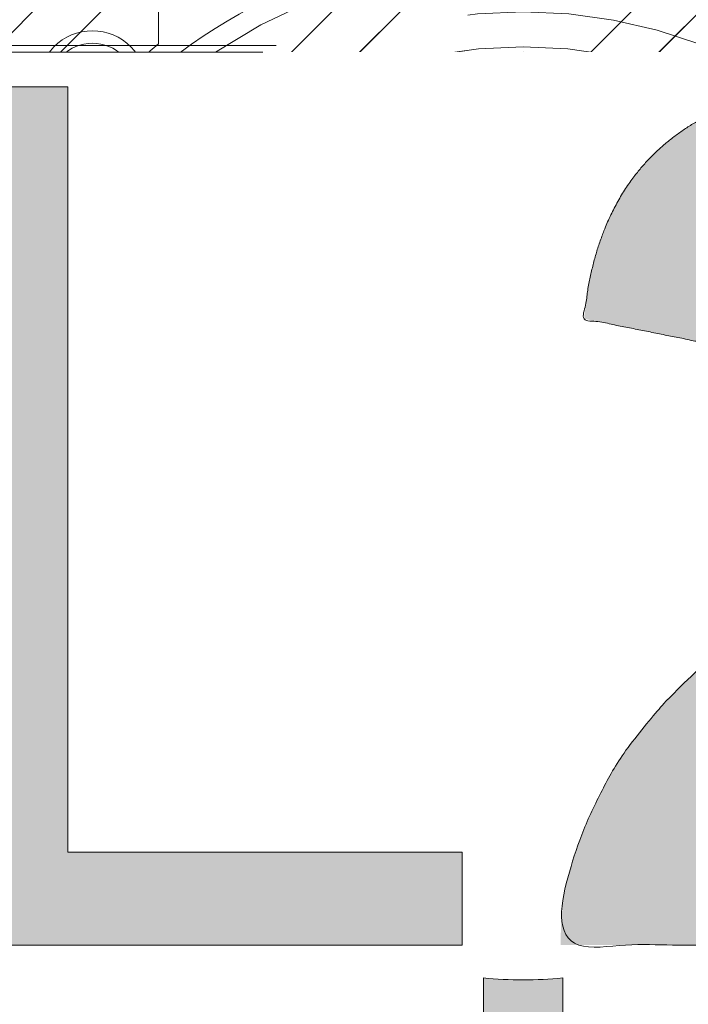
# Model space of a CAD drawing. Header units: inches. Extents: x -416 to -272, y -73 to 47.
# Tile 148 of 206: x -282.28 to -280.3, y -23.25 to -20.33. Entities that reach past the tile are written whole.
import ezdxf

# ---------------------------------------------------------------- set-up
doc = ezdxf.new("R2010")
doc.units = ezdxf.units.IN
doc.header["$LTSCALE"] = 32
doc.header["$MEASUREMENT"] = 0
doc.header["$PDMODE"] = 1
doc.header["$PDSIZE"] = -2
doc.linetypes.add('Dash Style-1', pattern=[0.083328, 0.041656, -0.041672])
for name, color, linetype, lineweight in [('Black', 7, 'Continuous', 18), ('DashLine', 7, 'Continuous', 13), ('DashLineFill', 7, 'Dash Style-1', 13), ('Drawing', 7, 'Continuous', 18), ('Leg_Locator', 7, 'Continuous', 13), ('Metal-DeskStructure', 7, 'Continuous', 13), ('None', 7, 'Continuous', 18), ('SolidLine', 7, 'Continuous', 15), ('Wood_1-H', 7, 'Continuous', 13)]:
    doc.layers.add(name, color=color, linetype=linetype, lineweight=lineweight)
doc.layers.add('Metal-Leg', color=7, linetype='Continuous', lineweight=18, true_color=0x4c4c4c)
pattern_1 = [(45, (0, 0), (-1.613, 1.9357), []), (45, (-1.0608, 1.0608), (-0.472346, 0.41676), [])]

# ---------------------------------------------------------------- blocks, each defined once
blk = doc.blocks.new('1BRPFY-Leg_Plate (2D)')
at = {"layer": 'DashLineFill', "linetype": 'Continuous', "lineweight": 13}
h = blk.add_hatch(dxfattribs=at)
h.set_pattern_fill('Steel', color=253, style=0, pattern_type=2)
h.set_pattern_definition(pattern_1)
edge = h.paths.add_edge_path()
edge.add_arc((-1.7047, 1.7047), 0.126, 90, 180, ccw=False)
edge.add_line((-1.7047, 1.8307), (1.7047, 1.8307))
edge.add_arc((1.7047, 1.7047), 0.126, 0, 90, ccw=False)
edge.add_line((1.8307, 1.7047), (1.8307, -1.7047))
edge.add_arc((1.7047, -1.7047), 0.126, -90, 0, ccw=False)
edge.add_line((1.7047, -1.8307), (-1.7047, -1.8307))
edge.add_arc((-1.7047, -1.7047), 0.126, 180, 270, ccw=False)
edge.add_line((-1.8307, -1.7047), (-1.8307, 1.7047))
at = {"layer": 'SolidLine', "flags": 128}
for points in [[(-1.2795, 1.4409), (-1.2637, 1.4402), (-1.248, 1.4378), (-1.2327, 1.434), (-1.2178, 1.4287), (-1.2034, 1.4219), (-1.1898, 1.4137), (-1.1771, 1.4043), (-1.1654, 1.3937), (-1.1548, 1.3819), (-1.1453, 1.3692), (-1.1372, 1.3556), (-1.1304, 1.3413), (-1.1251, 1.3264), (-1.1212, 1.311), (-1.1189, 1.2953), (-1.1181, 1.2795), (-1.1189, 1.2637), (-1.1212, 1.248), (-1.1251, 1.2327), (-1.1304, 1.2178), (-1.1372, 1.2034), (-1.1453, 1.1898), (-1.1548, 1.1771), (-1.1654, 1.1654), (-1.1771, 1.1548), (-1.1898, 1.1453), (-1.2034, 1.1372), (-1.2178, 1.1304), (-1.2327, 1.1251), (-1.248, 1.1212), (-1.2637, 1.1189), (-1.2795, 1.1181), (-1.2953, 1.1189), (-1.311, 1.1212), (-1.3264, 1.1251), (-1.3413, 1.1304), (-1.3556, 1.1372), (-1.3692, 1.1453), (-1.3819, 1.1548), (-1.3937, 1.1654), (-1.4043, 1.1771), (-1.4137, 1.1898), (-1.4219, 1.2034), (-1.4287, 1.2178), (-1.434, 1.2327), (-1.4378, 1.248), (-1.4402, 1.2637), (-1.4409, 1.2795), (-1.4402, 1.2953), (-1.4378, 1.311), (-1.434, 1.3264), (-1.4287, 1.3413), (-1.4219, 1.3556), (-1.4137, 1.3692), (-1.4043, 1.3819), (-1.3937, 1.3937), (-1.3819, 1.4043), (-1.3692, 1.4137), (-1.3556, 1.4219), (-1.3413, 1.4287), (-1.3264, 1.434), (-1.311, 1.4378), (-1.2953, 1.4402)], [(-0.7087, 0.9154), (-0.6884, 0.9144), (-0.6683, 0.9114), (-0.6487, 0.9065), (-0.6296, 0.8996), (-0.6112, 0.8909), (-0.5938, 0.8805), (-0.5775, 0.8684), (-0.5625, 0.8548), (-0.5489, 0.8398), (-0.5368, 0.8235), (-0.5264, 0.8061), (-0.5177, 0.7878), (-0.5109, 0.7687), (-0.5059, 0.749), (-0.503, 0.7289), (-0.502, 0.7087), (-0.503, 0.6884), (-0.5059, 0.6683), (-0.5109, 0.6487), (-0.5177, 0.6296), (-0.5264, 0.6112), (-0.5368, 0.5938), (-0.5489, 0.5775), (-0.5625, 0.5625), (-0.5775, 0.5489), (-0.5938, 0.5368), (-0.6112, 0.5264), (-0.6296, 0.5177), (-0.6487, 0.5109), (-0.6683, 0.5059), (-0.6884, 0.503), (-0.7087, 0.502), (-0.7289, 0.503), (-0.749, 0.5059), (-0.7687, 0.5109), (-0.7878, 0.5177), (-0.8061, 0.5264), (-0.8235, 0.5368), (-0.8398, 0.5489), (-0.8548, 0.5625), (-0.8684, 0.5775), (-0.8805, 0.5938), (-0.8909, 0.6112), (-0.8996, 0.6296), (-0.9065, 0.6487), (-0.9114, 0.6683), (-0.9144, 0.6884), (-0.9154, 0.7087), (-0.9144, 0.7289), (-0.9114, 0.749), (-0.9065, 0.7687), (-0.8996, 0.7878), (-0.8909, 0.8061), (-0.8805, 0.8235), (-0.8684, 0.8398), (-0.8548, 0.8548), (-0.8398, 0.8684), (-0.8235, 0.8805), (-0.8061, 0.8909), (-0.7878, 0.8996), (-0.7687, 0.9065), (-0.749, 0.9114), (-0.7289, 0.9144)], [(-0.7087, -0.502), (-0.6884, -0.503), (-0.6683, -0.5059), (-0.6487, -0.5109), (-0.6296, -0.5177), (-0.6112, -0.5264), (-0.5938, -0.5368), (-0.5775, -0.5489), (-0.5625, -0.5625), (-0.5489, -0.5775), (-0.5368, -0.5938), (-0.5264, -0.6112), (-0.5177, -0.6296), (-0.5109, -0.6487), (-0.5059, -0.6683), (-0.503, -0.6884), (-0.502, -0.7087), (-0.503, -0.7289), (-0.5059, -0.749), (-0.5109, -0.7687), (-0.5177, -0.7878), (-0.5264, -0.8061), (-0.5368, -0.8235), (-0.5489, -0.8398), (-0.5625, -0.8548), (-0.5775, -0.8684), (-0.5938, -0.8805), (-0.6112, -0.8909), (-0.6296, -0.8996), (-0.6487, -0.9065), (-0.6683, -0.9114), (-0.6884, -0.9144), (-0.7087, -0.9154), (-0.7289, -0.9144), (-0.749, -0.9114), (-0.7687, -0.9065), (-0.7878, -0.8996), (-0.8061, -0.8909), (-0.8235, -0.8805), (-0.8398, -0.8684), (-0.8548, -0.8548), (-0.8684, -0.8398), (-0.8805, -0.8235), (-0.8909, -0.8061), (-0.8996, -0.7878), (-0.9065, -0.7687), (-0.9114, -0.749), (-0.9144, -0.7289), (-0.9154, -0.7087), (-0.9144, -0.6884), (-0.9114, -0.6683), (-0.9065, -0.6487), (-0.8996, -0.6296), (-0.8909, -0.6112), (-0.8805, -0.5938), (-0.8684, -0.5775), (-0.8548, -0.5625), (-0.8398, -0.5489), (-0.8235, -0.5368), (-0.8061, -0.5264), (-0.7878, -0.5177), (-0.7687, -0.5109), (-0.749, -0.5059), (-0.7289, -0.503)], [(-1.2795, -1.1181), (-1.2637, -1.1189), (-1.248, -1.1212), (-1.2327, -1.1251), (-1.2178, -1.1304), (-1.2034, -1.1372), (-1.1898, -1.1453), (-1.1771, -1.1548), (-1.1654, -1.1654), (-1.1548, -1.1771), (-1.1453, -1.1898), (-1.1372, -1.2034), (-1.1304, -1.2178), (-1.1251, -1.2327), (-1.1212, -1.248), (-1.1189, -1.2637), (-1.1181, -1.2795), (-1.1189, -1.2953), (-1.1212, -1.311), (-1.1251, -1.3264), (-1.1304, -1.3413), (-1.1372, -1.3556), (-1.1453, -1.3692), (-1.1548, -1.3819), (-1.1654, -1.3937), (-1.1771, -1.4043), (-1.1898, -1.4137), (-1.2034, -1.4219), (-1.2178, -1.4287), (-1.2327, -1.434), (-1.248, -1.4378), (-1.2637, -1.4402), (-1.2795, -1.4409), (-1.2953, -1.4402), (-1.311, -1.4378), (-1.3264, -1.434), (-1.3413, -1.4287), (-1.3556, -1.4219), (-1.3692, -1.4137), (-1.3819, -1.4043), (-1.3937, -1.3937), (-1.4043, -1.3819), (-1.4137, -1.3692), (-1.4219, -1.3556), (-1.4287, -1.3413), (-1.434, -1.3264), (-1.4378, -1.311), (-1.4402, -1.2953), (-1.4409, -1.2795), (-1.4402, -1.2637), (-1.4378, -1.248), (-1.434, -1.2327), (-1.4287, -1.2178), (-1.4219, -1.2034), (-1.4137, -1.1898), (-1.4043, -1.1771), (-1.3937, -1.1654), (-1.3819, -1.1548), (-1.3692, -1.1453), (-1.3556, -1.1372), (-1.3413, -1.1304), (-1.3264, -1.1251), (-1.311, -1.1212), (-1.2953, -1.1189)]]:
    blk.add_lwpolyline(points, close=True, dxfattribs=at)
at = {"layer": 'SolidLine', "linetype": 'Continuous', "lineweight": 5}
blk.add_point((0, 0), dxfattribs=at)
blk = doc.blocks.new('1BRPX8-Util_Bkt_Lg-F (2D)')
at = {"layer": 'DashLineFill', "linetype": 'Continuous', "lineweight": 13}
h = blk.add_hatch(dxfattribs=at)
h.set_pattern_fill('Steel', color=253, style=0, pattern_type=2)
h.set_pattern_definition(pattern_1)
edge = h.paths.add_edge_path()
edge.add_line((-4.4685, 7.5394), (-2.4213, 7.5394))
edge.add_line((-2.4213, 7.5394), (-2.4213, 7.9173))
edge.add_arc((-2.3031, 7.9173), 0.1181, 90, 180, ccw=False)
edge.add_line((-2.3031, 8.0354), (2.3031, 8.0354))
edge.add_arc((2.3031, 7.9173), 0.1181, 0, 90, ccw=False)
edge.add_line((2.4213, 7.9173), (2.4213, 7.5394))
edge.add_line((2.4213, 7.5394), (4.4685, 7.5394))
edge.add_line((4.4685, 7.5394), (4.4685, 7.4055))
edge.add_line((4.4685, 7.4055), (3.1299, 7.4055))
edge.add_line((3.1299, 7.4055), (3.1299, -2.0118))
edge.add_line((3.1299, -2.0118), (4.4685, -2.0118))
edge.add_line((4.4685, -2.0118), (4.4685, -2.1457))
edge.add_line((4.4685, -2.1457), (2.4213, -2.1457))
edge.add_line((2.4213, -2.1457), (2.4213, -2.5236))
edge.add_arc((2.3031, -2.5236), 0.1181, 270, 360, ccw=False)
edge.add_line((2.3031, -2.6417), (-2.3031, -2.6417))
edge.add_arc((-2.3031, -2.5236), 0.1181, 180, 270, ccw=False)
edge.add_line((-2.4213, -2.5236), (-2.4213, -2.1457))
edge.add_line((-2.4213, -2.1457), (-4.4685, -2.1457))
edge.add_line((-4.4685, -2.1457), (-4.4685, -2.0118))
edge.add_line((-4.4685, -2.0118), (-3.1299, -2.0118))
edge.add_line((-3.1299, -2.0118), (-3.1299, 7.4055))
edge.add_line((-3.1299, 7.4055), (-4.4685, 7.4055))
edge.add_line((-4.4685, 7.4055), (-4.4685, 7.5394))
at = {"layer": 'SolidLine', "flags": 128}
for points in [[(-1.2795, 1.4041), (-1.2669, 1.4035), (-1.2545, 1.4016), (-1.2422, 1.3986), (-1.2304, 1.3943), (-1.219, 1.3889), (-1.2081, 1.3824), (-1.198, 1.3749), (-1.1887, 1.3665), (-1.1802, 1.3571), (-1.1727, 1.347), (-1.1662, 1.3362), (-1.1608, 1.3248), (-1.1566, 1.3129), (-1.1535, 1.3007), (-1.1516, 1.2882), (-1.151, 1.2756), (-1.1516, 1.263), (-1.1535, 1.2505), (-1.1566, 1.2383), (-1.1608, 1.2264), (-1.1662, 1.215), (-1.1727, 1.2042), (-1.1802, 1.1941), (-1.1887, 1.1847), (-1.198, 1.1763), (-1.2081, 1.1687), (-1.219, 1.1623), (-1.2304, 1.1569), (-1.2422, 1.1526), (-1.2545, 1.1496), (-1.2669, 1.1477), (-1.2795, 1.1471), (-1.2921, 1.1477), (-1.3046, 1.1496), (-1.3168, 1.1526), (-1.3287, 1.1569), (-1.3401, 1.1623), (-1.3509, 1.1687), (-1.361, 1.1763), (-1.3704, 1.1847), (-1.3789, 1.1941), (-1.3864, 1.2042), (-1.3929, 1.215), (-1.3982, 1.2264), (-1.4025, 1.2383), (-1.4056, 1.2505), (-1.4074, 1.263), (-1.408, 1.2756), (-1.4074, 1.2882), (-1.4056, 1.3007), (-1.4025, 1.3129), (-1.3982, 1.3248), (-1.3929, 1.3362), (-1.3864, 1.347), (-1.3789, 1.3571), (-1.3704, 1.3665), (-1.361, 1.3749), (-1.3509, 1.3824), (-1.3401, 1.3889), (-1.3287, 1.3943), (-1.3168, 1.3986), (-1.3046, 1.4016), (-1.2921, 1.4035)], [(-0.7087, 1.1575), (-0.6643, 1.1553), (-0.6203, 1.1488), (-0.5772, 1.138), (-0.5354, 1.123), (-0.4952, 1.104), (-0.4571, 1.0812), (-0.4214, 1.0547), (-0.3885, 1.0249), (-0.3587, 0.9919), (-0.3322, 0.9563), (-0.3094, 0.9182), (-0.2904, 0.878), (-0.2754, 0.8362), (-0.2646, 0.7931), (-0.2581, 0.7491), (-0.2559, 0.7047), (-0.2581, 0.6603), (-0.2646, 0.6164), (-0.2754, 0.5733), (-0.2904, 0.5315), (-0.3094, 0.4913), (-0.3322, 0.4532), (-0.3587, 0.4175), (-0.3885, 0.3846), (-0.4214, 0.3547), (-0.4571, 0.3283), (-0.4952, 0.3054), (-0.5354, 0.2864), (-0.5772, 0.2715), (-0.6203, 0.2607), (-0.6643, 0.2541), (-0.7087, 0.252), (-0.753, 0.2541), (-0.797, 0.2607), (-0.8401, 0.2715), (-0.8819, 0.2864), (-0.9221, 0.3054), (-0.9602, 0.3283), (-0.9959, 0.3547), (-1.0288, 0.3846), (-1.0586, 0.4175), (-1.0851, 0.4532), (-1.108, 0.4913), (-1.127, 0.5315), (-1.1419, 0.5733), (-1.1527, 0.6164), (-1.1592, 0.6603), (-1.1614, 0.7047), (-1.1592, 0.7491), (-1.1527, 0.7931), (-1.1419, 0.8362), (-1.127, 0.878), (-1.108, 0.9182), (-1.0851, 0.9563), (-1.0586, 0.9919), (-1.0288, 1.0249), (-0.9959, 1.0547), (-0.9602, 1.0812), (-0.9221, 1.104), (-0.8819, 1.123), (-0.8401, 1.138), (-0.797, 1.1488), (-0.753, 1.1553)], [(-0.7087, -0.2598), (-0.6643, -0.262), (-0.6203, -0.2685), (-0.5772, -0.2793), (-0.5354, -0.2943), (-0.4952, -0.3133), (-0.4571, -0.3361), (-0.4214, -0.3626), (-0.3885, -0.3925), (-0.3587, -0.4254), (-0.3322, -0.4611), (-0.3094, -0.4992), (-0.2904, -0.5393), (-0.2754, -0.5812), (-0.2646, -0.6243), (-0.2581, -0.6682), (-0.2559, -0.7126), (-0.2581, -0.757), (-0.2646, -0.8009), (-0.2754, -0.844), (-0.2904, -0.8859), (-0.3094, -0.926), (-0.3322, -0.9641), (-0.3587, -0.9998), (-0.3885, -1.0327), (-0.4214, -1.0626), (-0.4571, -1.0891), (-0.4952, -1.1119), (-0.5354, -1.1309), (-0.5772, -1.1459), (-0.6203, -1.1567), (-0.6643, -1.1632), (-0.7087, -1.1654), (-0.753, -1.1632), (-0.797, -1.1567), (-0.8401, -1.1459), (-0.8819, -1.1309), (-0.9221, -1.1119), (-0.9602, -1.0891), (-0.9959, -1.0626), (-1.0288, -1.0327), (-1.0586, -0.9998), (-1.0851, -0.9641), (-1.108, -0.926), (-1.127, -0.8859), (-1.1419, -0.844), (-1.1527, -0.8009), (-1.1592, -0.757), (-1.1614, -0.7126), (-1.1592, -0.6682), (-1.1527, -0.6243), (-1.1419, -0.5812), (-1.127, -0.5393), (-1.108, -0.4992), (-1.0851, -0.4611), (-1.0586, -0.4254), (-1.0288, -0.3925), (-0.9959, -0.3626), (-0.9602, -0.3361), (-0.9221, -0.3133), (-0.8819, -0.2943), (-0.8401, -0.2793), (-0.797, -0.2685), (-0.753, -0.262)], [(-1.2795, -1.155), (-1.2669, -1.1556), (-1.2545, -1.1574), (-1.2422, -1.1605), (-1.2304, -1.1647), (-1.219, -1.1701), (-1.2081, -1.1766), (-1.198, -1.1841), (-1.1887, -1.1926), (-1.1802, -1.2019), (-1.1727, -1.2121), (-1.1662, -1.2229), (-1.1608, -1.2343), (-1.1566, -1.2462), (-1.1535, -1.2584), (-1.1516, -1.2709), (-1.151, -1.2835), (-1.1516, -1.2961), (-1.1535, -1.3085), (-1.1566, -1.3208), (-1.1608, -1.3326), (-1.1662, -1.344), (-1.1727, -1.3549), (-1.1802, -1.365), (-1.1887, -1.3743), (-1.198, -1.3828), (-1.2081, -1.3903), (-1.219, -1.3968), (-1.2304, -1.4022), (-1.2422, -1.4064), (-1.2545, -1.4095), (-1.2669, -1.4113), (-1.2795, -1.412), (-1.2921, -1.4113), (-1.3046, -1.4095), (-1.3168, -1.4064), (-1.3287, -1.4022), (-1.3401, -1.3968), (-1.3509, -1.3903), (-1.361, -1.3828), (-1.3704, -1.3743), (-1.3789, -1.365), (-1.3864, -1.3549), (-1.3929, -1.344), (-1.3982, -1.3326), (-1.4025, -1.3208), (-1.4056, -1.3085), (-1.4074, -1.2961), (-1.408, -1.2835), (-1.4074, -1.2709), (-1.4056, -1.2584), (-1.4025, -1.2462), (-1.3982, -1.2343), (-1.3929, -1.2229), (-1.3864, -1.2121), (-1.3789, -1.2019), (-1.3704, -1.1926), (-1.361, -1.1841), (-1.3509, -1.1766), (-1.3401, -1.1701), (-1.3287, -1.1647), (-1.3168, -1.1605), (-1.3046, -1.1574), (-1.2921, -1.1556)]]:
    blk.add_lwpolyline(points, close=True, dxfattribs=at)
for points in [[(0.4952, 0.3054), (0.4571, 0.3283), (0.4214, 0.3547), (0.3885, 0.3846), (0.3587, 0.4175), (0.3322, 0.4532), (0.3094, 0.4913), (0.2904, 0.5315), (0.2754, 0.5733), (0.2646, 0.6164), (0.2581, 0.6603), (0.2559, 0.7047), (0.2581, 0.7491), (0.2646, 0.7931), (0.2754, 0.8362), (0.2904, 0.878), (0.3094, 0.9182), (0.3322, 0.9563), (0.3587, 0.9919), (0.3885, 1.0249), (0.4214, 1.0547), (0.4571, 1.0812), (0.4952, 1.104)], [(0.4952, -1.1119), (0.4571, -1.0891), (0.4214, -1.0626), (0.3885, -1.0327), (0.3587, -0.9998), (0.3322, -0.9641), (0.3094, -0.926), (0.2904, -0.8859), (0.2754, -0.844), (0.2646, -0.8009), (0.2581, -0.757), (0.2559, -0.7126), (0.2581, -0.6682), (0.2646, -0.6243), (0.2754, -0.5812), (0.2904, -0.5393), (0.3094, -0.4992), (0.3322, -0.4611), (0.3587, -0.4254), (0.3885, -0.3925), (0.4214, -0.3626), (0.4571, -0.3361), (0.4952, -0.3133)]]:
    blk.add_lwpolyline(points, dxfattribs=at)
at = {"layer": 'SolidLine', "linetype": 'Continuous', "lineweight": 5}
blk.add_point((0, 0), dxfattribs=at)
blk = doc.blocks.new('Slate-LegBrace (2D)')
at = {"layer": 'DashLineFill', "linetype": 'Continuous', "lineweight": 13}
h = blk.add_hatch(dxfattribs=at)
h.set_pattern_fill('Steel', color=253, style=0, pattern_type=2)
h.set_pattern_definition(pattern_1)
edge = h.paths.add_edge_path()
edge.add_line((-2.1996, 0.1352), (-1.3748, 0.1352))
edge.add_arc((0, 0.0136), 1.3801, 5.0546, 174.9454, ccw=False)
edge.add_line((1.3748, 0.1352), (2.1997, 0.1352))
edge.add_arc((0.0001, 0.0171), 2.2028, 3.0731, 176.9269)
h = blk.add_hatch(dxfattribs=at)
h.set_pattern_fill('Steel', color=253, style=0, pattern_type=2)
h.set_pattern_definition(pattern_1)
edge = h.paths.add_edge_path()
edge.add_line((-2.1917, 0.2375), (-1.4637, 0.2375))
edge.add_arc((0.0001, 0.017), 1.4803, 8.5653, 171.4347, ccw=False)
edge.add_line((1.4639, 0.2375), (2.1918, 0.2375))
edge.add_line((2.1918, 0.2375), (2.1997, 0.1352))
edge.add_line((2.1997, 0.1352), (1.3748, 0.1352))
edge.add_arc((0, 0.0136), 1.3801, 5.0546, 174.9454)
edge.add_line((-1.3748, 0.1352), (-2.1996, 0.1352))
edge.add_line((-2.1996, 0.1352), (-2.1917, 0.2375))
h = blk.add_hatch(dxfattribs=at)
h.set_pattern_fill('Steel', color=253, style=0, pattern_type=2)
h.set_pattern_definition(pattern_1)
h.paths.add_polyline_path([(-2.1863, -0.2676), (-2.1863, -0.2375), (-1.992, -0.2375), (-1.992, -0.0258), (-1.9883, -0.0258), (-1.9883, 0.7034), (-1.9292, 0.7625), (-1.7348, 0.7625), (-1.6758, 0.7034), (-1.6758, -0.0258), (-1.672, -0.0258), (-1.672, -0.2375), (-1.4777, -0.2375), (-1.4777, -0.2676)])
h = blk.add_hatch(dxfattribs=at)
h.set_pattern_fill('Steel', color=253, style=0, pattern_type=2)
h.set_pattern_definition(pattern_1)
h.paths.add_polyline_path([(-2.1771, 0.2375), (-2.1771, 0.2775), (-2.1212, 0.2775), (-2.1212, 0.5188), (-1.5428, 0.5188), (-1.5428, 0.2775), (-1.4869, 0.2775), (-1.4869, 0.2375)])
h = blk.add_hatch(dxfattribs=at)
h.set_pattern_fill('Steel', color=253, style=0, pattern_type=2)
h.set_pattern_definition(pattern_1)
edge = h.paths.add_edge_path()
edge.add_line((-2.1996, -0.1352), (-1.3748, -0.1352))
edge.add_arc((0, -0.0136), 1.3801, 185.0546, 354.9454)
edge.add_line((1.3748, -0.1352), (2.1997, -0.1352))
edge.add_arc((0.0001, -0.0171), 2.2028, 183.0731, 356.9269, ccw=False)
h = blk.add_hatch(dxfattribs=at)
h.set_pattern_fill('Steel', color=253, style=0, pattern_type=2)
h.set_pattern_definition(pattern_1)
edge = h.paths.add_edge_path()
edge.add_line((2.1917, -0.2375), (1.4637, -0.2375))
edge.add_arc((-0.0001, -0.017), 1.4803, 188.5653, 351.4347, ccw=False)
edge.add_line((-1.4639, -0.2375), (-2.1918, -0.2375))
edge.add_line((-2.1918, -0.2375), (-2.1997, -0.1352))
edge.add_line((-2.1997, -0.1352), (-1.3748, -0.1352))
edge.add_arc((0, -0.0136), 1.3801, 185.0546, 354.9454)
edge.add_line((1.3748, -0.1352), (2.1996, -0.1352))
edge.add_line((2.1996, -0.1352), (2.1917, -0.2375))
at = {"layer": 'DashLine', "linetype": 'Continuous', "lineweight": 5}
blk.add_point((0, 0), dxfattribs=at)
at = {"layer": 'DashLineFill', "flags": 128}
for points in [[(-2.1996, 0.1352), (-1.3748, 0.1352, -0.915455), (1.3748, 0.1352), (2.1997, 0.1352, 0.947752)], [(-2.1917, 0.2375), (-1.4637, 0.2375, -0.860663), (1.4639, 0.2375), (2.1918, 0.2375), (2.1997, 0.1352), (1.3748, 0.1352, 0.915455), (-1.3748, 0.1352), (-2.1996, 0.1352)], [(2.1917, -0.2375), (1.4637, -0.2375, -0.860663), (-1.4639, -0.2375), (-2.1918, -0.2375), (-2.1997, -0.1352), (-1.3748, -0.1352, 0.915455), (1.3748, -0.1352), (2.1996, -0.1352)], [(-2.1996, -0.1352), (-1.3748, -0.1352, 0.915455), (1.3748, -0.1352), (2.1997, -0.1352, -0.947752)]]:
    blk.add_lwpolyline(points, format="xyb", close=True, dxfattribs=at)
for points in [[(-2.1863, -0.2676), (-2.1863, -0.2375), (-1.992, -0.2375), (-1.992, -0.0258), (-1.9883, -0.0258), (-1.9883, 0.7034), (-1.9292, 0.7625), (-1.7348, 0.7625), (-1.6758, 0.7034), (-1.6758, -0.0258), (-1.672, -0.0258), (-1.672, -0.2375), (-1.4777, -0.2375), (-1.4777, -0.2676)], [(-2.1771, 0.2375), (-2.1771, 0.2775), (-2.1212, 0.2775), (-2.1212, 0.5188), (-1.5428, 0.5188), (-1.5428, 0.2775), (-1.4869, 0.2775), (-1.4869, 0.2375)]]:
    blk.add_lwpolyline(points, close=True, dxfattribs=at)
blk = doc.blocks.new('TLLegSleeve (2D)')
at = {"layer": 'DashLineFill', "linetype": 'Continuous', "lineweight": 13}
h = blk.add_hatch(dxfattribs=at)
h.set_pattern_fill('Steel', color=253, style=0, pattern_type=2)
h.set_pattern_definition(pattern_1)
edge = h.paths.add_edge_path()
edge.add_line((1.0827, 1.4023), (1.0827, 2.9134))
edge.add_arc((0, 2.9134), 1.0827, 0, 180)
edge.add_line((-1.0827, 2.9134), (-1.0827, 1.4023))
edge.add_arc((0, 0), 1.7717, 127.6699, 412.3301)
edge.add_line((1.0827, 1.4023), (1.0827, 1.4023))
edge = h.paths.add_edge_path()
edge.add_arc((0, 2.9134), 0.748, 0, 180, ccw=False)
edge.add_arc((0, 2.9134), 0.748, 180, 360, ccw=False)
edge = h.paths.add_edge_path()
edge.add_arc((0, 0), 1.437, 0, 180, ccw=False)
edge.add_arc((0, 0), 1.437, 180, 360, ccw=False)
at = {"layer": 'DashLine', "color": 8, "flags": 128}
for points in [[(-0.7795, -1.4583), (-0.9187, -1.3749), (-1.049, -1.2782), (-1.1692, -1.1692), (-1.2782, -1.049), (-1.3749, -0.9187), (-1.4583, -0.7795), (-1.5277, -0.6328)], [(-1.5277, 0.6328), (-1.4583, 0.7795), (-1.3749, 0.9187), (-1.2782, 1.049), (-1.1692, 1.1692), (-1.049, 1.2782), (-0.9187, 1.3749), (-0.7795, 1.4583), (-0.6328, 1.5277)]]:
    blk.add_lwpolyline(points, dxfattribs=at)
at = {"layer": 'DashLineFill', "flags": 128}
for points in [[(1.0827, 1.4023), (1.0827, 2.9134, 1), (-1.0827, 2.9134), (-1.0827, 1.4023, 2.931619), (1.0827, 1.4023)], [(-1.437, 0, -1), (1.437, 0, -1)]]:
    blk.add_lwpolyline(points, format="xyb", close=True, dxfattribs=at)
at = {"layer": 'DashLineFill', "linetype": 'Continuous', "lineweight": 5}
blk.add_point((0, 0), dxfattribs=at)
blk = doc.blocks.new('Group-47')
at = {"layer": 'SolidLine', "flags": 128}
blk.add_lwpolyline([(61.2795, -8.3071, -0.414214), (62.9921, -6.5945, -0.414214), (64.7047, -8.3071, -0.414214), (62.9921, -10.0197, -0.414214)], format="xyb", close=True, dxfattribs=at)
at = {"layer": 'Wood_1-H', "color": 7}
for name in ['1BRPX8-Util_Bkt_Lg-F (2D)', 'TLLegSleeve (2D)', 'Slate-LegBrace (2D)', '1BRPFY-Leg_Plate (2D)']:
    blk.add_blockref(name, (62.9921, -8.3071), dxfattribs=at)
blk = doc.blocks.new('Group-48')
at = {"layer": 'Metal-DeskStructure', "color": 7}
blk.add_open_spline([(-0.563, -0.4031), (-0.563, -0.4084), (-0.567, -0.4164), (-0.5762, -0.4217), (-0.5934, -0.4243), (-0.6185, -0.4243), (-0.6344, -0.4203), (-0.6437, -0.4164), (-0.6476, -0.4071), (-0.6476, -0.2009), (-0.6476, 0), (-0.8593, 0), (-1.0709, 0), (-1.0709, -0.2009), (-1.0709, -0.4071), (-1.0748, -0.4164), (-1.0841, -0.4203), (-1.1013, -0.4243), (-1.1251, -0.4243), (-1.1423, -0.4217), (-1.1515, -0.4164), (-1.1555, -0.4084), (-1.1555, 0), (-1.1555, 0.4084), (-1.1515, 0.4164), (-1.1423, 0.4217), (-1.1251, 0.4243), (-1.1013, 0.4243), (-1.0841, 0.4217), (-1.0748, 0.4164), (-1.0709, 0.4097), (-1.0709, 0.2446), (-1.0709, 0.0849), (-0.8593, 0.0849), (-0.6476, 0.0849), (-0.6476, 0.2446), (-0.6476, 0.4097), (-0.6437, 0.4164), (-0.6344, 0.4217), (-0.6185, 0.4243), (-0.5934, 0.4243), (-0.5762, 0.4217), (-0.567, 0.4164), (-0.563, 0.4084), (-0.563, 0), (-0.563, -0.4031)], degree=2, knots=[0, 0, 0, 0.0023, 0.004599, 0.006899, 0.009198, 0.011753, 0.014308, 0.016863, 0.019418, 0.116187, 0.116187, 0.218123, 0.218123, 0.314892, 0.317447, 0.320002, 0.322557, 0.325112, 0.327667, 0.330222, 0.332777, 0.335332, 0.52951, 0.532065, 0.53462, 0.537175, 0.53973, 0.542285, 0.54484, 0.547395, 0.54995, 0.626918, 0.626918, 0.728853, 0.728853, 0.805822, 0.808377, 0.810932, 0.813487, 0.816042, 0.818342, 0.820641, 0.822941, 0.82524, 1, 1, 1], dxfattribs=at)
blk = doc.blocks.new('Group-49')
at = {"layer": 'Metal-DeskStructure', "color": 7, "flags": 128}
blk.add_lwpolyline([(0.8051, 0.3242), (0.657, -0.1001), (0.9546, -0.1001)], close=True, dxfattribs=at)
at = {"layer": 'Metal-DeskStructure', "color": 7}
blk.add_open_spline([(1.1741, -0.3918), (1.1847, -0.421), (1.1688, -0.4369), (1.145, -0.4396), (1.104, -0.4396), (1.0789, -0.4369), (1.067, -0.4329), (1.0604, -0.4237), (1.0577, -0.417), (1.0214, -0.301), (0.985, -0.185), (0.8071, -0.185), (0.6292, -0.185), (0.5942, -0.2997), (0.5591, -0.4144), (0.5565, -0.421), (0.5499, -0.4303), (0.5379, -0.4369), (0.5141, -0.4396), (0.4771, -0.4396), (0.452, -0.4356), (0.4427, -0.425), (0.4427, -0.4051), (0.448, -0.3905), (0.5915, 0.0007), (0.735, 0.3918), (0.7377, 0.3971), (0.7469, 0.4038), (0.7628, 0.4077), (0.7892, 0.4091), (0.8302, 0.4091), (0.858, 0.4077), (0.8752, 0.4038), (0.8845, 0.3971), (0.8871, 0.3918), (1.0306, 0), (1.1741, -0.3918)], degree=2, knots=[0, 0, 0, 0.015953, 0.02393, 0.031906, 0.039384, 0.046862, 0.054341, 0.061819, 0.061819, 0.189198, 0.189198, 0.375552, 0.375552, 0.501195, 0.501195, 0.508673, 0.516151, 0.523629, 0.531107, 0.538585, 0.546064, 0.553543, 0.561021, 0.561021, 0.761848, 0.761848, 0.764705, 0.767562, 0.770419, 0.773275, 0.776323, 0.77937, 0.782417, 0.785464, 0.785464, 1, 1, 1], dxfattribs=at)
blk = doc.blocks.new('TL14_lower_leg (2D)')
at = {"layer": 'DashLine', "flags": 128}
blk.add_lwpolyline([(0.5273, -1.2731), (0.4, -1.3186), (0.2688, -1.3515), (0.1351, -1.3713), (0, -1.378), (-0.1351, -1.3713), (-0.2688, -1.3515), (-0.4, -1.3186), (-0.5273, -1.2731), (-0.6496, -1.2152), (-0.7655, -1.1457), (-0.8742, -1.0652), (-0.9744, -0.9744), (-1.0652, -0.8742), (-1.1457, -0.7655), (-1.2152, -0.6496), (-1.2731, -0.5273), (-1.3186, -0.4), (-1.3515, -0.2688), (-1.3713, -0.1351), (-1.378, 0), (-1.3713, 0.1351), (-1.3515, 0.2688), (-1.3186, 0.4), (-1.2731, 0.5273), (-1.2152, 0.6496), (-1.1457, 0.7655), (-1.0652, 0.8742), (-0.9744, 0.9744), (-0.8742, 1.0652), (-0.7655, 1.1457), (-0.6496, 1.2152), (-0.5273, 1.2731), (-0.4, 1.3186), (-0.2688, 1.3515), (-0.1351, 1.3713), (0, 1.378), (0.1351, 1.3713), (0.2688, 1.3515), (0.4, 1.3186), (0.5273, 1.2731)], dxfattribs=at)
for points in [[(-0.7087, 0.8701), (-0.6928, 0.8693), (-0.6772, 0.867), (-0.6618, 0.8631), (-0.6469, 0.8578), (-0.6326, 0.851), (-0.619, 0.8429), (-0.6063, 0.8334), (-0.5945, 0.8228), (-0.5839, 0.8111), (-0.5744, 0.7983), (-0.5663, 0.7848), (-0.5595, 0.7704), (-0.5542, 0.7555), (-0.5503, 0.7402), (-0.548, 0.7245), (-0.5472, 0.7087), (-0.548, 0.6928), (-0.5503, 0.6772), (-0.5542, 0.6618), (-0.5595, 0.6469), (-0.5663, 0.6326), (-0.5744, 0.619), (-0.5839, 0.6063), (-0.5945, 0.5945), (-0.6063, 0.5839), (-0.619, 0.5744), (-0.6326, 0.5663), (-0.6469, 0.5595), (-0.6618, 0.5542), (-0.6772, 0.5503), (-0.6928, 0.548), (-0.7087, 0.5472), (-0.7245, 0.548), (-0.7402, 0.5503), (-0.7555, 0.5542), (-0.7704, 0.5595), (-0.7848, 0.5663), (-0.7983, 0.5744), (-0.8111, 0.5839), (-0.8228, 0.5945), (-0.8334, 0.6063), (-0.8429, 0.619), (-0.851, 0.6326), (-0.8578, 0.6469), (-0.8631, 0.6618), (-0.867, 0.6772), (-0.8693, 0.6928), (-0.8701, 0.7087), (-0.8693, 0.7245), (-0.867, 0.7402), (-0.8631, 0.7555), (-0.8578, 0.7704), (-0.851, 0.7848), (-0.8429, 0.7983), (-0.8334, 0.8111), (-0.8228, 0.8228), (-0.8111, 0.8334), (-0.7983, 0.8429), (-0.7848, 0.851), (-0.7704, 0.8578), (-0.7555, 0.8631), (-0.7402, 0.867), (-0.7245, 0.8693)], [(-0.7087, -0.5472), (-0.6928, -0.548), (-0.6772, -0.5503), (-0.6618, -0.5542), (-0.6469, -0.5595), (-0.6326, -0.5663), (-0.619, -0.5744), (-0.6063, -0.5839), (-0.5945, -0.5945), (-0.5839, -0.6063), (-0.5744, -0.619), (-0.5663, -0.6326), (-0.5595, -0.6469), (-0.5542, -0.6618), (-0.5503, -0.6772), (-0.548, -0.6928), (-0.5472, -0.7087), (-0.548, -0.7245), (-0.5503, -0.7402), (-0.5542, -0.7555), (-0.5595, -0.7704), (-0.5663, -0.7848), (-0.5744, -0.7983), (-0.5839, -0.8111), (-0.5945, -0.8228), (-0.6063, -0.8334), (-0.619, -0.8429), (-0.6326, -0.851), (-0.6469, -0.8578), (-0.6618, -0.8631), (-0.6772, -0.867), (-0.6928, -0.8693), (-0.7087, -0.8701), (-0.7245, -0.8693), (-0.7402, -0.867), (-0.7555, -0.8631), (-0.7704, -0.8578), (-0.7848, -0.851), (-0.7983, -0.8429), (-0.8111, -0.8334), (-0.8228, -0.8228), (-0.8334, -0.8111), (-0.8429, -0.7983), (-0.851, -0.7848), (-0.8578, -0.7704), (-0.8631, -0.7555), (-0.867, -0.7402), (-0.8693, -0.7245), (-0.8701, -0.7087), (-0.8693, -0.6928), (-0.867, -0.6772), (-0.8631, -0.6618), (-0.8578, -0.6469), (-0.851, -0.6326), (-0.8429, -0.619), (-0.8334, -0.6063), (-0.8228, -0.5945), (-0.8111, -0.5839), (-0.7983, -0.5744), (-0.7848, -0.5663), (-0.7704, -0.5595), (-0.7555, -0.5542), (-0.7402, -0.5503), (-0.7245, -0.548)]]:
    blk.add_lwpolyline(points, close=True, dxfattribs=at)
at = {"layer": 'DashLine', "linetype": 'Continuous', "lineweight": 5}
blk.add_point((0, 0), dxfattribs=at)
at = {"layer": 'Metal-DeskStructure', "color": 7}
for name in ['Group-48', 'Group-49']:
    blk.add_blockref(name, (0, 0), dxfattribs=at)
blk = doc.blocks.new('Group-50')
at = {"layer": 'DashLineFill', "linetype": 'Continuous', "lineweight": 13}
h = blk.add_hatch(dxfattribs=at)
h.set_pattern_fill('Steel', color=253, style=0, pattern_type=2)
h.set_pattern_definition(pattern_1)
h.paths.add_polyline_path([(-2.0669, 1.3976), (2.0669, 1.3976), (2.0669, 0.1378), (2.1063, 0.1378), (2.1063, -0.1378), (2.0669, -0.1378), (2.0669, -5.2756), (2.1063, -5.2756), (2.1063, -5.5512), (2.0669, -5.5512), (2.0669, -5.8268), (-2.0669, -5.8268), (-2.0669, -5.5512), (-2.1063, -5.5512), (-2.1063, -5.2756), (-2.0669, -5.2756), (-2.0669, -0.1378), (-2.1063, -0.1378), (-2.1063, 0.1378), (-2.0669, 0.1378)])
at = {"layer": 'DashLineFill', "flags": 128}
blk.add_lwpolyline([(-2.0669, 1.3976), (2.0669, 1.3976), (2.0669, 0.1378), (2.1063, 0.1378), (2.1063, -0.1378), (2.0669, -0.1378), (2.0669, -5.2756), (2.1063, -5.2756), (2.1063, -5.5512), (2.0669, -5.5512), (2.0669, -5.8268), (-2.0669, -5.8268), (-2.0669, -5.5512), (-2.1063, -5.5512), (-2.1063, -5.2756), (-2.0669, -5.2756), (-2.0669, -0.1378), (-2.1063, -0.1378), (-2.1063, 0.1378), (-2.0669, 0.1378)], close=True, dxfattribs=at)
at = {"layer": 'SolidLine', "linetype": 'Continuous', "lineweight": 5}
blk.add_point((0, 0), dxfattribs=at)
blk = doc.blocks.new('TL14_upper_leg (2D)')
at = {"layer": 'DashLine', "flags": 128}
blk.add_lwpolyline([(0.5753, -1.0764), (0.4671, -1.1276), (0.3543, -1.1679), (0.2381, -1.197), (0.1196, -1.2146), (0, -1.2205), (-0.1196, -1.2146), (-0.2381, -1.197), (-0.3543, -1.1679), (-0.4671, -1.1276), (-0.5753, -1.0764), (-0.6781, -1.0148), (-0.7743, -0.9434), (-0.863, -0.863), (-0.9434, -0.7743), (-1.0148, -0.6781), (-1.0764, -0.5753), (-1.1276, -0.4671), (-1.1679, -0.3543), (-1.197, -0.2381), (-1.2146, -0.1196), (-1.2205, 0), (-1.2146, 0.1196), (-1.197, 0.2381), (-1.1679, 0.3543), (-1.1276, 0.4671), (-1.0764, 0.5753), (-1.0148, 0.6781), (-0.9434, 0.7743), (-0.863, 0.863), (-0.7743, 0.9434), (-0.6781, 1.0148), (-0.5753, 1.0764), (-0.4671, 1.1276), (-0.3543, 1.1679), (-0.2381, 1.197), (-0.1196, 1.2146), (0, 1.2205), (0.1196, 1.2146), (0.2381, 1.197), (0.3543, 1.1679), (0.4671, 1.1276), (0.5753, 1.0764)], dxfattribs=at)
at = {"layer": 'Metal-Leg', "linetype": 'Continuous', "lineweight": 5}
blk.add_point((0, 0), dxfattribs=at)
blk.add_point((0, 0), dxfattribs=at)
at = {"layer": 'DashLine', "color": 7}
blk.add_blockref('Group-50', (0, 0), dxfattribs=at)
blk = doc.blocks.new('Group-51')
at = {"layer": 'DashLine'}
for p, q in [((0.0002, -3.5827), (0.0002, -3.3465)), ((-0.1179, -3.7008), (-0.3541, -3.7008)), ((0.1183, -3.7008), (0.3545, -3.7008)), ((0.0002, -3.8189), (0.0002, -4.0551))]:
    blk.add_line(p, q, dxfattribs=at)
at = {"layer": 'DashLine', "flags": 128}
blk.add_lwpolyline([(-0.2557, -3.7008), (-0.2545, -3.6757), (-0.2508, -3.6509), (-0.2447, -3.6265), (-0.2362, -3.6029), (-0.2255, -3.5802), (-0.2126, -3.5586), (-0.1976, -3.5384), (-0.1808, -3.5198), (-0.1621, -3.503), (-0.142, -3.488), (-0.1204, -3.4751), (-0.0977, -3.4644), (-0.0741, -3.4559), (-0.0497, -3.4498), (-0.0249, -3.4461), (0.0002, -3.4449), (0.0253, -3.4461), (0.0501, -3.4498), (0.0745, -3.4559), (0.0981, -3.4644), (0.1208, -3.4751), (0.1424, -3.488), (0.1625, -3.503), (0.1812, -3.5198), (0.198, -3.5384), (0.213, -3.5586), (0.2259, -3.5802), (0.2366, -3.6029), (0.2451, -3.6265), (0.2512, -3.6509), (0.2549, -3.6757), (0.2561, -3.7008), (0.2549, -3.7259), (0.2512, -3.7507), (0.2451, -3.7751), (0.2366, -3.7987), (0.2259, -3.8214), (0.213, -3.843), (0.198, -3.8631), (0.1812, -3.8817), (0.1625, -3.8986), (0.1424, -3.9136), (0.1208, -3.9265), (0.0981, -3.9372), (0.0745, -3.9457), (0.0501, -3.9518), (0.0253, -3.9555), (0.0002, -3.9567), (-0.0249, -3.9555), (-0.0497, -3.9518), (-0.0741, -3.9457), (-0.0977, -3.9372), (-0.1204, -3.9265), (-0.142, -3.9136), (-0.1621, -3.8986), (-0.1808, -3.8817), (-0.1976, -3.8631), (-0.2126, -3.843), (-0.2255, -3.8214), (-0.2362, -3.7987), (-0.2447, -3.7751), (-0.2508, -3.7507), (-0.2545, -3.7259)], close=True, dxfattribs=at)
blk = doc.blocks.new('1BRPT9-Bracket (2D)')
at = {"layer": 'DashLineFill', "linetype": 'Continuous', "lineweight": 13}
h = blk.add_hatch(dxfattribs=at)
h.set_pattern_fill('Steel', color=253, style=0, pattern_type=2)
h.set_pattern_definition(pattern_1)
edge = h.paths.add_edge_path()
edge.add_line((-2.3221, -8.7402), (-2.3221, 8.7402))
edge.add_line((-2.3221, 8.7402), (1.6779, 8.7402))
edge.add_arc((1.6779, 8.4882), 0.252, 0, 90, ccw=False)
edge.add_line((1.9299, 8.4882), (1.9299, 7.4803))
edge.add_line((1.9299, 7.4803), (2.3236, 7.4611))
edge.add_line((2.3236, 7.4611), (2.3236, -7.4803))
edge.add_line((2.3236, -7.4803), (1.9299, -7.4803))
edge.add_line((1.9299, -7.4803), (1.9299, -8.4882))
edge.add_arc((1.6779, -8.4882), 0.252, -90, 0, ccw=False)
edge.add_line((1.6779, -8.7402), (-2.3221, -8.7402))
h = blk.add_hatch(dxfattribs=at)
h.set_pattern_fill('Steel', color=253, style=0, pattern_type=2)
h.set_pattern_definition(pattern_1)
h.paths.add_polyline_path([(1.3393, -3.0211), (1.3307, -3.0207), (1.3221, -3.0194), (1.3136, -3.0173), (1.3054, -3.0144), (1.2976, -3.0107), (1.2901, -3.0062), (1.2832, -3.001), (1.2767, -2.9952), (1.2709, -2.9888), (1.2657, -2.9818), (1.2612, -2.9743), (1.2575, -2.9665), (1.2546, -2.9583), (1.2525, -2.9498), (1.2512, -2.9412), (1.2508, -2.9326), (1.2512, -2.9239), (1.2525, -2.9153), (1.2546, -2.9069), (1.2575, -2.8987), (1.2612, -2.8908), (1.2657, -2.8834), (1.2709, -2.8764), (1.2767, -2.8699), (1.2832, -2.8641), (1.2901, -2.8589), (1.2976, -2.8544), (1.3054, -2.8507), (1.3136, -2.8478), (1.3221, -2.8457), (1.3307, -2.8444), (1.3393, -2.844), (1.348, -2.8444), (1.3566, -2.8457), (1.3651, -2.8478), (1.3732, -2.8507), (1.3811, -2.8544), (1.3886, -2.8589), (1.3955, -2.8641), (1.402, -2.8699), (1.4078, -2.8764), (1.413, -2.8834), (1.4175, -2.8908), (1.4212, -2.8987), (1.4241, -2.9069), (1.4262, -2.9153), (1.4275, -2.9239), (1.4279, -2.9326), (1.4275, -2.9412), (1.4262, -2.9498), (1.4241, -2.9583), (1.4212, -2.9665), (1.4175, -2.9743), (1.413, -2.9818), (1.4078, -2.9888), (1.402, -2.9952), (1.3955, -3.001), (1.3886, -3.0062), (1.3811, -3.0107), (1.3732, -3.0144), (1.3651, -3.0173), (1.3566, -3.0194), (1.348, -3.0207)])
at = {"layer": 'DashLineFill', "flags": 128}
blk.add_lwpolyline([(1.3393, -3.0211), (1.3307, -3.0207), (1.3221, -3.0194), (1.3136, -3.0173), (1.3054, -3.0144), (1.2976, -3.0107), (1.2901, -3.0062), (1.2832, -3.001), (1.2767, -2.9952), (1.2709, -2.9888), (1.2657, -2.9818), (1.2612, -2.9743), (1.2575, -2.9665), (1.2546, -2.9583), (1.2525, -2.9498), (1.2512, -2.9412), (1.2508, -2.9326), (1.2512, -2.9239), (1.2525, -2.9153), (1.2546, -2.9069), (1.2575, -2.8987), (1.2612, -2.8908), (1.2657, -2.8834), (1.2709, -2.8764), (1.2767, -2.8699), (1.2832, -2.8641), (1.2901, -2.8589), (1.2976, -2.8544), (1.3054, -2.8507), (1.3136, -2.8478), (1.3221, -2.8457), (1.3307, -2.8444), (1.3393, -2.844), (1.348, -2.8444), (1.3566, -2.8457), (1.3651, -2.8478), (1.3732, -2.8507), (1.3811, -2.8544), (1.3886, -2.8589), (1.3955, -2.8641), (1.402, -2.8699), (1.4078, -2.8764), (1.413, -2.8834), (1.4175, -2.8908), (1.4212, -2.8987), (1.4241, -2.9069), (1.4262, -2.9153), (1.4275, -2.9239), (1.4279, -2.9326), (1.4275, -2.9412), (1.4262, -2.9498), (1.4241, -2.9583), (1.4212, -2.9665), (1.4175, -2.9743), (1.413, -2.9818), (1.4078, -2.9888), (1.402, -2.9952), (1.3955, -3.001), (1.3886, -3.0062), (1.3811, -3.0107), (1.3732, -3.0144), (1.3651, -3.0173), (1.3566, -3.0194), (1.348, -3.0207)], close=True, dxfattribs=at)
at = {"layer": 'DashLineFill', "linetype": 'Continuous', "lineweight": 5}
blk.add_point((0.0002, -3.7008), dxfattribs=at)
at = {"layer": 'Metal-DeskStructure', "color": 7}
blk.add_blockref('Group-51', (0, 0), dxfattribs=at)
blk = doc.blocks.new('Group-73')
at = {"layer": 'Metal-DeskStructure', "linetype": 'Continuous', "lineweight": 0, "true_color": 0xff0000}
for points in [[(-1.6967, -1.2746), (-1.6967, 1.2746), (-1.3522, 1.2746), (-1.3522, -0.999), (-0.1809, -0.999), (-0.1809, -1.2746)], [(1.6967, -0.9301), (1.6967, -1.2746), (0.112, -1.2746), (0.1118, -1.2449), (0.1127, -1.2155), (0.1146, -1.1863), (0.1177, -1.1575), (0.1219, -1.129), (0.1272, -1.1008), (0.1336, -1.0729), (0.1411, -1.0453), (0.155, -1.0003), (0.1708, -0.9557), (0.1884, -0.9116), (0.208, -0.8678), (0.2295, -0.8245), (0.2528, -0.7816), (0.2781, -0.7391), (0.3053, -0.697), (0.3357, -0.6546), (0.3707, -0.6109), (0.4103, -0.566), (0.4545, -0.5198), (0.5033, -0.4725), (0.5567, -0.4238), (0.6147, -0.374), (0.6772, -0.323), (0.7737, -0.2345), (0.8619, -0.1518), (0.9417, -0.0747), (1.0132, -0.0032), (1.0764, 0.0626), (1.1313, 0.1227), (1.1778, 0.1772), (1.216, 0.2261), (1.2479, 0.272), (1.2756, 0.3179), (1.299, 0.3637), (1.3182, 0.4093), (1.3331, 0.4549), (1.3437, 0.5004), (1.3501, 0.5457), (1.3522, 0.591), (1.3504, 0.6332), (1.3452, 0.6737), (1.3364, 0.7126), (1.3241, 0.7497), (1.3083, 0.7851), (1.2889, 0.8188), (1.2661, 0.8508), (1.2397, 0.8811), (1.2105, 0.9088), (1.1793, 0.9327), (1.1459, 0.953), (1.1104, 0.9695), (1.0728, 0.9824), (1.0331, 0.9916), (0.9913, 0.9972), (0.9474, 0.999), (0.9007, 0.997), (0.8564, 0.991), (0.8145, 0.981), (0.7751, 0.967), (0.738, 0.949), (0.7033, 0.927), (0.671, 0.9009), (0.6412, 0.8709), (0.6143, 0.8374), (0.5909, 0.8007), (0.5711, 0.7611), (0.5549, 0.7183), (0.5422, 0.6725), (0.5331, 0.6236), (0.5275, 0.5717), (0.5254, 0.5167), (0.1809, 0.5856), (0.1914, 0.6671), (0.2072, 0.7436), (0.2283, 0.8151), (0.2547, 0.8817), (0.2864, 0.9432), (0.3234, 0.9998), (0.3658, 1.0514), (0.4135, 1.0981), (0.466, 1.1394), (0.5227, 1.1753), (0.5838, 1.2056), (0.6492, 1.2305), (0.7189, 1.2498), (0.7929, 1.2636), (0.8713, 1.2718), (0.9539, 1.2746), (1.0375, 1.2715), (1.1166, 1.2621), (1.1912, 1.2465), (1.2614, 1.2247), (1.327, 1.1966), (1.3882, 1.1623), (1.4448, 1.1217), (1.497, 1.0749), (1.5438, 1.0235), (1.5844, 0.969), (1.6187, 0.9116), (1.6468, 0.8511), (1.6686, 0.7877), (1.6842, 0.7212), (1.6936, 0.6517), (1.6967, 0.5792), (1.6958, 0.5418), (1.693, 0.5046), (1.6884, 0.4675), (1.6819, 0.4306), (1.6736, 0.3938), (1.6634, 0.3571), (1.6514, 0.3206), (1.6375, 0.2842), (1.6215, 0.2476), (1.603, 0.2106), (1.582, 0.1731), (1.5586, 0.1351), (1.5328, 0.0967), (1.5045, 0.0577), (1.4737, 0.0183), (1.4405, -0.0215), (1.4035, -0.0634), (1.3614, -0.1089), (1.3143, -0.1579), (1.262, -0.2105), (1.2047, -0.2666), (1.1423, -0.3263), (1.0749, -0.3896), (1.0023, -0.4564), (0.9394, -0.5112), (0.8829, -0.5614), (0.833, -0.6069), (0.7896, -0.6479), (0.7527, -0.6843), (0.7223, -0.7161), (0.6984, -0.7433), (0.681, -0.7659), (0.6672, -0.7863), (0.654, -0.8067), (0.6414, -0.8271), (0.6295, -0.8476), (0.6181, -0.8682), (0.6074, -0.8888), (0.5973, -0.9094), (0.5879, -0.9301)]]:
    blk.add_hatch(color=1, dxfattribs=at).paths.add_polyline_path(points)
at = {"layer": 'Metal-DeskStructure', "color": 7, "flags": 128}
blk.add_lwpolyline([(-1.6967, -1.2746), (-1.6967, 1.2746), (-1.3522, 1.2746), (-1.3522, -0.999), (-0.1809, -0.999), (-0.1809, -1.2746)], close=True, dxfattribs=at)
at = {"layer": 'Metal-DeskStructure', "color": 7}
blk.add_open_spline([(1.6967, -0.9301), (1.6967, -1.1024), (1.6967, -1.2746), (0.9044, -1.2746), (0.112, -1.2746), (0.1088, -1.1551), (0.1411, -1.0453), (0.1928, -0.8644), (0.4178, -0.5296), (0.6772, -0.323), (1.0798, 0.042), (1.3522, 0.4102), (1.3522, 0.7633), (1.1272, 0.999), (0.7558, 0.999), (0.5265, 0.7428), (0.5254, 0.5167), (0.3532, 0.5512), (0.1809, 0.5856), (0.2122, 0.9215), (0.6148, 1.2746), (1.2973, 1.2746), (1.6967, 0.8752), (1.6967, 0.4295), (1.5783, 0.1389), (1.3027, -0.1819), (1.0023, -0.4564), (0.7375, -0.6847), (0.6245, -0.8472), (0.5879, -0.9301), (1.1423, -0.9301), (1.6967, -0.9301)], degree=2, knots=[0, 0, 0, 0.021286, 0.021286, 0.119203, 0.119203, 0.133976, 0.133976, 0.158253, 0.182531, 0.182531, 0.222301, 0.262072, 0.299949, 0.337826, 0.378197, 0.418569, 0.418569, 0.449937, 0.449937, 0.510175, 0.570414, 0.631418, 0.692421, 0.723256, 0.75409, 0.784925, 0.784925, 0.811417, 0.83791, 0.83791, 1, 1, 1], dxfattribs=at)
blk = doc.blocks.new('SlateLegLocator-L2')
at = {"color": 255, "linetype": 'Dash Style-1', "lineweight": 5}
blk.add_wipeout([(-2.1063, 1.378), (2.1063, 1.378), (2.1063, -5.8071), (-2.1063, -5.8071)], dxfattribs=at).dxf.layer = 'Black'
at = {"layer": 'Leg_Locator', "linetype": 'Continuous', "lineweight": 0, "true_color": 0xff0000}
h = blk.add_hatch(color=1, dxfattribs=at)
edge = h.paths.add_edge_path()
edge.add_line((0, -5.0276), (-0.4795, -3.8661))
edge.add_line((-0.4795, -3.8661), (-0.1181, -3.8661))
edge.add_line((-0.1181, -3.8661), (-0.1181, -1.3722))
edge.add_arc((0, -0.1575), 1.2205, 264.4466, 275.5534)
edge.add_line((0.1181, -1.3722), (0.1181, -3.8661))
edge.add_line((0.1181, -3.8661), (0.4795, -3.8661))
edge.add_line((0.4795, -3.8661), (0, -5.0276))
at = {"layer": 'Black', "linetype": 'Dash Style-1', "lineweight": 5, "flags": 128}
blk.add_lwpolyline([(-2.1063, 1.378), (2.1063, 1.378), (2.1063, -5.8071), (-2.1063, -5.8071)], close=True, dxfattribs=at)
at = {"layer": 'Black', "linetype": 'Continuous', "lineweight": 5}
blk.add_point((0, 0), dxfattribs=at)
at = {"layer": 'Leg_Locator', "flags": 128}
blk.add_lwpolyline([(0, -5.0276), (-0.4795, -3.8661), (-0.1181, -3.8661), (-0.1181, -1.3722, 0.048501), (0.1181, -1.3722), (0.1181, -3.8661), (0.4795, -3.8661)], format="xyb", close=True, dxfattribs=at)
at = {"layer": 'Metal-DeskStructure', "color": 7}
blk.add_blockref('Group-73', (0, 0), dxfattribs=at)
blk = doc.blocks.new('Group-74')
at = {"layer": 'None', "color": 7, "rotation": 180}
blk.add_blockref('1BRPT9-Bracket (2D)', (62.9921, -12.0079), dxfattribs=at)
at = {"layer": 'None', "color": 7}
for name in ['1BRPFY-Leg_Plate (2D)', 'TL14_upper_leg (2D)', 'TL14_lower_leg (2D)']:
    blk.add_blockref(name, (62.9921, -8.3071), dxfattribs=at)
blk.add_blockref('SlateLegLocator-L2', (62.9921, -8.3071), dxfattribs=at)
blk = doc.blocks.new('Group-78')
at = {"layer": 'None'}
blk.add_blockref('Group-47', (0, 0), dxfattribs=at)
blk.add_blockref('Group-74', (0, 0), dxfattribs=at)
blk = doc.blocks.new('SL Credenza Desk (2D)')
at = {"layer": 'None'}
blk.add_blockref('Group-78', (0, 0), dxfattribs=at)
at = {"layer": 'Drawing', "color": 0, "flags": 1}
for tag in ['Tag', 'Catalog', 'Option1', 'Option2', 'Option3', 'Option4', 'Option5', 'Option6', 'Option7', 'Option8', 'Option9', 'Option10', 'Option11', 'Option12', 'Custom', 'FinishGroup', 'Discount', 'Item2', 'Item3', 'Item6', 'Item8', 'Item9', 'Item10', 'Item12', 'Item13', 'Item16', 'Item18', 'Item19', 'Item20', 'Item21', 'Item22', 'Item23', 'Item24', 'Item25', 'Item1', 'Item4', 'Item5', 'Item7', 'Item11', 'Item14', 'Item15', 'Item17']:
    blk.add_attdef(tag, (15.7192, -28.999), '', height=0.00709, dxfattribs=at)
blk = doc.blocks.new('Group-79')
at = {"layer": 'Drawing'}
blk.add_blockref('SL Credenza Desk (2D)', (15.6798, 1.4853), dxfattribs=at)
at = {"layer": 'Drawing', "color": 0, "flags": 1}
for tag in ['Tag', 'Catalog', 'Option1', 'Option2', 'Option3', 'Option4', 'Option5', 'Option6', 'Option7', 'Option8', 'Option9', 'Option10', 'Option11', 'Option12', 'Custom', 'FinishGroup', 'Discount', 'Item2', 'Item3', 'Item6', 'Item8', 'Item9', 'Item10', 'Item12', 'Item13', 'Item16', 'Item18', 'Item19', 'Item20', 'Item21', 'Item22', 'Item23', 'Item24', 'Item25', 'Item1', 'Item4', 'Item5', 'Item7', 'Item11', 'Item14', 'Item15', 'Item17']:
    blk.add_attdef(tag, (15.7192, -28.999), '', height=0.00709, dxfattribs=at)

msp = doc.modelspace()

# ---------------------------------------------------------------- block references
at = {"layer": 'Drawing', "color": 7}
msp.add_blockref('Group-79', (-359.4593, -14.9775), dxfattribs=at)

doc.saveas('drawing.dxf')
